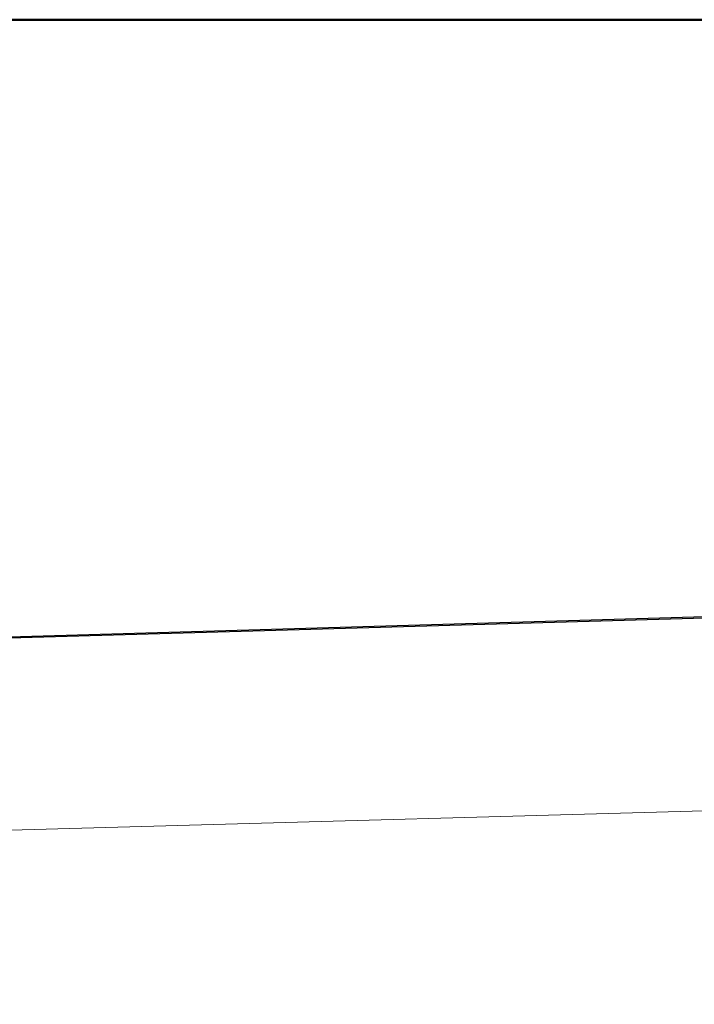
# Model space of a CAD drawing. Header units: millimetres. Extents: x 115689 to 123680, y 15655 to 20110.
# Tile 7 of 21: x 117223 to 117713, y 16769 to 17483. Entities that reach past the tile are written whole.
import ezdxf

# ---------------------------------------------------------------- set-up
doc = ezdxf.new("R2010")
doc.units = ezdxf.units.MM
doc.header["$LTSCALE"] = 100
doc.header["$MEASUREMENT"] = 0
doc.linetypes.add('DASHED', pattern=[0.75, 0.5, -0.25])
for name, color, linetype in [('11. PLAC ZABAW', 110, 'Continuous'), ('2D_METAL', 232, 'Continuous'), ('4.Piłkochwyty', 30, 'DASHED'), ('Warstwa1', 1, 'Continuous')]:
    doc.layers.add(name, color=color, linetype=linetype)
doc.styles.add('styl3', font='ARIAL.TTF', dxfattribs={"height": 20})
doc.dimstyles.new('ISO-25$0', dxfattribs={"dimtxt": 10, "dimasz": 10, "dimexe": 5, "dimexo": 12, "dimgap": 2, "dimtad": 1, "dimdec": 0, "dimtxsty": 'Standard', "dimblk": 'ARCHTICK', "dimcen": 2.5, "dimdle": 5, "dimadec": 0, "dimazin": 0, "dimtfac": 1, "dimtdec": 0, "dimtmove": 0, "dimatfit": 3, "dimfxl": 1, "dimlwd": 0, "dimarcsym": 0})

# ---------------------------------------------------------------- blocks, each defined once
blk = doc.blocks.new('_ArchTick')
at = {"layer": 'Warstwa1', "color": 0, "const_width": 0.15}
blk.add_lwpolyline([(-0.5, -0.5), (0.5, 0.5)], dxfattribs=at)
blk = doc.blocks.new('*D681')
at = {"layer": '2D_METAL', "color": 1, "linetype": 'ByBlock', "lineweight": -2}
for p, q in [((119331.12, 16986.34), (119332.35, 16942.21)), ((117199.15, 16926.65), (117200.38, 16882.52))]:
    blk.add_line(p, q, dxfattribs=at)
at = {"layer": '2D_METAL', "color": 1, "linetype": 'ByBlock', "lineweight": 0}
blk.add_line((117188.05, 16894.18), (119344.01, 16954.54), dxfattribs=at)
at = {"layer": 'Defpoints', "color": 0, "linetype": 'ByBlock'}
for p in [(119330.84, 16996.34), (119332.02, 16954.2), (117198.87, 16936.65)]:
    blk.add_point(p, dxfattribs=at)
at = {"layer": '2D_METAL', "color": 1, "linetype": 'ByBlock', "lineweight": 0, "xscale": 12, "yscale": 12, "zscale": 12}
for p, rotation in [((119332.02, 16954.2), 1.603633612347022), ((117200.05, 16894.52), 181.603633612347)]:
    blk.add_blockref('_ArchTick', p, dxfattribs=dict(at, rotation=rotation))
at = {"layer": '2D_METAL', "color": 4, "linetype": 'ByBlock', "insert": (118265.66, 16937.57), "char_height": 20, "attachment_point": 5, "rotation": 1.60363, "style": 'styl3'}
blk.add_mtext('2133', dxfattribs=at)

msp = doc.modelspace()

# ---------------------------------------------------------------- linework, layer by layer
at = {"layer": '11. PLAC ZABAW', "color": 4, "linetype": 'ByBlock', "lineweight": 50}
msp.add_lwpolyline([(116830.974, 17483.03), (116602.968, 15842.408), (119086.881, 15984.091), (119055.2, 16483.028), (119759.183, 16483.03), (119769.154, 17483.03)], close=True, dxfattribs=at)
at = {"layer": '4.Piłkochwyty', "linetype": 'ByBlock'}
for p, q in [((118231.806, 17064.461), (117119.709, 17032.429)), ((118231.828, 17063.661), (117119.732, 17031.629))]:
    msp.add_line(p, q, dxfattribs=at)

# ---------------------------------------------------------------- dimensions: what is measured, and where the dimension line sits
at = {"layer": '2D_METAL', "linetype": 'ByBlock'}
dim = msp.add_aligned_dim(p1=(117198.865, 16936.65), p2=(119330.836, 16996.336), distance=-42.151, dimstyle='ISO-25$0', override={"dimasz": 12, "dimexe": 12, "dimexo": 10, "dimgap": 3, "dimtxsty": 'styl3', "dimdle": 12, "dimclrd": 1, "dimclre": 1, "dimclrt": 4, "dimldrblk": 'ArchTick', "dimarcsym": 1}, dxfattribs=at)
dim.commit()
dim.dimension.update_dxf_attribs({"geometry": '*D681', "text_midpoint": (118265.66, 16937.572)})

doc.saveas('drawing.dxf')
